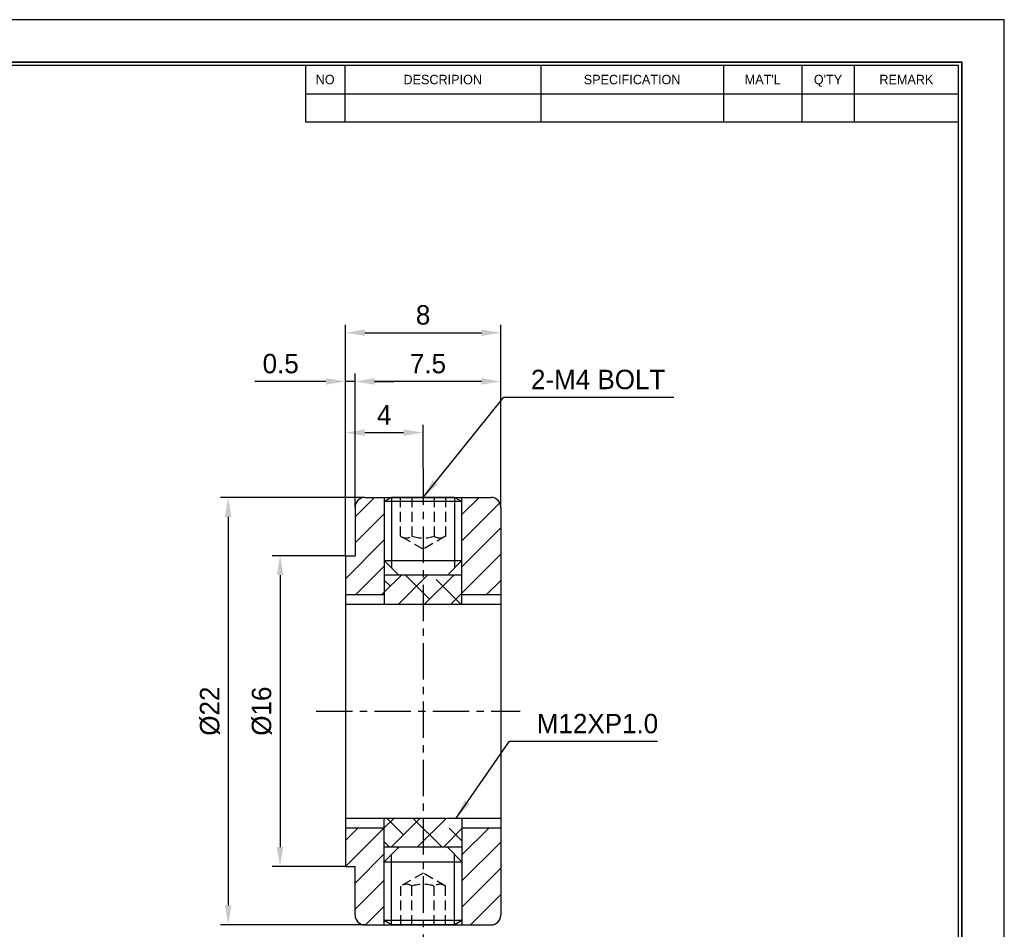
# Model space of a CAD drawing. Header units: millimetres. Extents: x -29 to 5648, y -387 to 3949.
# Tile 2 of 4: x 44 to 95, y 30 to 77. Entities that reach past the tile are written whole.
import ezdxf
from ezdxf.enums import TextEntityAlignment as Align

# ---------------------------------------------------------------- set-up
doc = ezdxf.new("R2010")
doc.units = ezdxf.units.MM
doc.linetypes.add('CENTER', pattern=[2, 1.25, -0.25, 0.25, -0.25])
doc.linetypes.add('DASHED', pattern=[0.75, 0.5, -0.25])
doc.layers.get('0').update_dxf_attribs({"linetype": 'CONTINUOUS'})
doc.layers.get('Defpoints').update_dxf_attribs({"linetype": 'CONTINUOUS'})
for name, color, linetype in [('1', 1, 'CENTER'), ('3', 2, 'DASHED'), ('5', 7, 'CONTINUOUS'), ('7', 7, 'CONTINUOUS')]:
    doc.layers.add(name, color=color, linetype=linetype)
doc.dimstyles.new('1', dxfattribs={"dimtxt": 1, "dimasz": 1, "dimexe": 0.4, "dimexo": 0, "dimgap": 0.4, "dimtad": 1, "dimdec": 3, "dimzin": 11, "dimdsep": 46, "dimtxsty": 'Standard', "dimcen": 0, "dimclrd": 5, "dimclre": 5, "dimclrt": 3, "dimadec": 0, "dimazin": 0, "dimtfac": 0.6, "dimtdec": 3, "dimtmove": 0, "dimatfit": 3, "dimfxl": 1.25, "dimtolj": 1, "dimtzin": 11, "dimarcsym": 0})

# ---------------------------------------------------------------- blocks, each defined once
blk = doc.blocks.new('란표제')
at = {"layer": '7', "color": 0}
for p, q in [((297.0000000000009, 210), (0, 210)), ((297.0000000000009, 0), (297.0000000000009, 210))]:
    blk.add_line(p, q, dxfattribs=at)
at = {"layer": '7'}
for p, q in [((190.0000000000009, 203), (190.0000000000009, 194.3359999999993)), ((196.0000000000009, 203), (196.0000000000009, 194.3359999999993)), ((226.0000000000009, 203), (226.0000000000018, 194.3359999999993)), ((254.0000000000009, 203), (254.0000000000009, 194.3359999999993)), ((266.0000000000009, 203), (266.0000000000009, 194.3359999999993)), ((274.0000000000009, 203), (274, 194.3359999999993)), ((190.0000000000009, 198.6679999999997), (290.0000000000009, 198.6679999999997)), ((190.0000000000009, 194.3359999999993), (290.0000000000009, 194.3359999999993))]:
    blk.add_line(p, q, dxfattribs=at)
at = {"layer": '7', "const_width": 0.25}
blk.add_lwpolyline([(290.5000000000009, 6.5), (290.5000000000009, 203.5), (10, 203.5), (10, 6.5)], close=True, dxfattribs=at)
at = {"layer": '7'}
blk.add_lwpolyline([(290.0000000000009, 7), (290.0000000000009, 203), (10.5, 203), (10.5, 7)], close=True, dxfattribs=at)
at = {"layer": '5', "ltscale": 0.5}
for tag, p, height in [('TITLE', (237.1657184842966, 24.40589700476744), 2.5), ('도번', (251.1811757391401, 15.64243272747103), 2.5), ('SCALE', (253.7810780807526, 9.552501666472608), 1.2), ('DATE', (277.0199167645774, 9.511328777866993), 1.2)]:
    blk.add_attdef(tag, p, '', height=height, dxfattribs=at)
at = {"layer": '7'}
for s, p in [('NO', (193.0000000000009, 200.8340000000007)), ('DESCRIPION', (211.0000000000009, 200.8340000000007)), ('SPECIFICATION', (240.0000000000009, 200.8340000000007)), ("MAT'L", (260.0000000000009, 200.8340000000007)), ("Q'TY", (270.0000000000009, 200.8340000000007)), ('REMARK', (282.0000000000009, 200.8340000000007))]:
    blk.add_text(s, height=1.444, dxfattribs=at).set_placement(p, align=Align.MIDDLE_CENTER)
for tag, p in [('필렛', (179.2500000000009, 10.89999999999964)), ('모따기', (179.2500000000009, 8.299999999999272))]:
    blk.add_attdef(tag, text='', height=1.15, dxfattribs=at).set_placement(p, align=Align.MIDDLE_LEFT)
blk = doc.blocks.new('*D2169')
at = {"color": 5, "lineweight": -2, "ltscale": 5}
for p, q in [((60.60140753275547, 49.59404954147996), (60.60140753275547, 56.32821012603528)), ((64.60140753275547, 54.09404954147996), (64.60140753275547, 56.32821012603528)), ((61.60140753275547, 55.92821012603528), (63.60140753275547, 55.92821012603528))]:
    blk.add_line(p, q, dxfattribs=at)
at = {"color": 5}
for points in [[(61.60140753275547, 56.09487679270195), (61.60140753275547, 55.76154345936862), (60.60140753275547, 55.92821012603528)], [(63.60140753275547, 55.76154345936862), (63.60140753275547, 56.09487679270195), (64.60140753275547, 55.92821012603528)]]:
    blk.add_solid(points, dxfattribs=at)
at = {"layer": 'Defpoints', "color": 0}
for p in [(64.60140753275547, 55.92821012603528), (64.60140753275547, 54.09404954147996), (60.60140753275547, 49.59404954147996)]:
    blk.add_point(p, dxfattribs=at)
at = {"color": 3, "insert": (62.60140753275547, 56.84152570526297), "char_height": 1, "attachment_point": 5}
blk.add_mtext('\\A1;4', dxfattribs=at)
blk = doc.blocks.new('*D2170')
at = {"color": 5, "lineweight": -2, "ltscale": 5}
for p, q in [((60.60140753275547, 49.59404954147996), (60.60140753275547, 58.96237439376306)), ((61.10140753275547, 52.09404954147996), (61.10140753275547, 58.96237439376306)), ((59.60140753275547, 58.56237439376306), (55.94654734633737, 58.56237439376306)), ((61.10140753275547, 58.56237439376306), (60.60140753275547, 58.56237439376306)), ((62.10140753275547, 58.56237439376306), (63.10140753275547, 58.56237439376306))]:
    blk.add_line(p, q, dxfattribs=at)
at = {"color": 5}
for points in [[(59.60140753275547, 58.3957077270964), (59.60140753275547, 58.72904106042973), (60.60140753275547, 58.56237439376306)], [(62.10140753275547, 58.72904106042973), (62.10140753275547, 58.3957077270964), (61.10140753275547, 58.56237439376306)]]:
    blk.add_solid(points, dxfattribs=at)
at = {"layer": 'Defpoints', "color": 0}
for p in [(60.60140753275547, 58.56237439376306), (61.10140753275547, 52.09404954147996), (60.60140753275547, 49.59404954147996)]:
    blk.add_point(p, dxfattribs=at)
at = {"color": 3, "insert": (57.27397743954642, 59.47502419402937), "char_height": 1, "attachment_point": 5}
blk.add_mtext('\\A1;0.5', dxfattribs=at)
blk = doc.blocks.new('*D2171')
at = {"color": 5, "lineweight": -2, "ltscale": 5}
for p, q in [((60.60140753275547, 49.59404954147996), (60.60140753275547, 61.46858711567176)), ((68.60140753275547, 52.09404954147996), (68.60140753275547, 61.46858711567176)), ((61.60140753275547, 61.06858711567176), (67.60140753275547, 61.06858711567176))]:
    blk.add_line(p, q, dxfattribs=at)
at = {"color": 5}
for points in [[(61.60140753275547, 61.23525378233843), (61.60140753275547, 60.9019204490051), (60.60140753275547, 61.06858711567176)], [(67.60140753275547, 60.9019204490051), (67.60140753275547, 61.23525378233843), (68.60140753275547, 61.06858711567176)]]:
    blk.add_solid(points, dxfattribs=at)
at = {"layer": 'Defpoints', "color": 0}
for p in [(68.60140753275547, 61.06858711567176), (68.60140753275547, 52.09404954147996), (60.60140753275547, 49.59404954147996)]:
    blk.add_point(p, dxfattribs=at)
at = {"color": 3, "insert": (64.60140753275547, 61.98123691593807), "char_height": 1, "attachment_point": 5}
blk.add_mtext('\\A1;8', dxfattribs=at)
blk = doc.blocks.new('*D2172')
at = {"color": 5, "lineweight": -2}
for p, q in [((61.10140753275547, 52.09404954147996), (61.10140753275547, 58.96237439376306)), ((68.60140753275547, 52.09404954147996), (68.60140753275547, 58.96237439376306)), ((67.60140753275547, 58.56237439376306), (62.10140753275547, 58.56237439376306))]:
    blk.add_line(p, q, dxfattribs=at)
at = {"color": 5}
for points in [[(62.10140753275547, 58.72904106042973), (62.10140753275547, 58.3957077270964), (61.10140753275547, 58.56237439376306)], [(67.60140753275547, 58.3957077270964), (67.60140753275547, 58.72904106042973), (68.60140753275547, 58.56237439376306)]]:
    blk.add_solid(points, dxfattribs=at)
at = {"layer": 'Defpoints', "color": 0}
for p in [(61.10140753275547, 58.56237439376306), (61.10140753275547, 52.09404954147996), (68.60140753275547, 52.09404954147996)]:
    blk.add_point(p, dxfattribs=at)
at = {"color": 3, "insert": (64.85140753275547, 59.47502419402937), "char_height": 1, "attachment_point": 5}
blk.add_mtext('\\A1;7.5', dxfattribs=at)
blk = doc.blocks.new('*D2173')
at = {"color": 5, "lineweight": -2}
for p, q in [((60.60140753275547, 49.59404954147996), (56.84301509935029, 49.59404954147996)), ((57.24301509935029, 48.59404954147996), (57.24301509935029, 34.59404954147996)), ((60.60140753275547, 33.59404954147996), (56.84301509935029, 33.59404954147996))]:
    blk.add_line(p, q, dxfattribs=at)
at = {"color": 5}
for points in [[(57.40968176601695, 48.59404954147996), (57.07634843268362, 48.59404954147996), (57.24301509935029, 49.59404954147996)], [(57.07634843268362, 34.59404954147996), (57.40968176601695, 34.59404954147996), (57.24301509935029, 33.59404954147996)]]:
    blk.add_solid(points, dxfattribs=at)
at = {"layer": 'Defpoints', "color": 0}
for p in [(60.60140753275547, 49.59404954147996), (57.24301509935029, 33.59404954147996), (60.60140753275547, 33.59404954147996)]:
    blk.add_point(p, dxfattribs=at)
at = {"color": 3, "insert": (56.30439991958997, 41.59404954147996), "char_height": 1, "attachment_point": 5, "rotation": 90}
blk.add_mtext('\\A1;%%C16', dxfattribs=at)
blk = doc.blocks.new('*D2174')
at = {"color": 5, "lineweight": -2}
for p, q in [((61.60140753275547, 52.59404954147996), (54.17274899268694, 52.59404954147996)), ((54.57274899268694, 51.59404954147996), (54.57274899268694, 31.59404954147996)), ((61.60140753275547, 30.59404954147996), (54.17274899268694, 30.59404954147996))]:
    blk.add_line(p, q, dxfattribs=at)
at = {"color": 5}
for points in [[(54.7394156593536, 51.59404954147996), (54.40608232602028, 51.59404954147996), (54.57274899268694, 52.59404954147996)], [(54.40608232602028, 31.59404954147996), (54.7394156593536, 31.59404954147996), (54.57274899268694, 30.59404954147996)]]:
    blk.add_solid(points, dxfattribs=at)
at = {"layer": 'Defpoints', "color": 0}
for p in [(61.60140753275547, 52.59404954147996), (54.57274899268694, 30.59404954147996), (61.60140753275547, 30.59404954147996)]:
    blk.add_point(p, dxfattribs=at)
at = {"color": 3, "insert": (53.634799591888, 41.59404954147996), "char_height": 1, "attachment_point": 5, "rotation": 90}
blk.add_mtext('\\A1;%%C22', dxfattribs=at)

msp = doc.modelspace()

# ---------------------------------------------------------------- hatches: boundary and pattern name
at = {"transparency": 33554687}
h = msp.add_hatch(dxfattribs=at)
h.set_pattern_fill('ANSI31', color=5, scale=0.3, style=0)
h.set_pattern_definition([(45, (-335.1348841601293, -1333.360439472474), (-0.6735192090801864, 0.6735192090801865), [])])
h.paths.add_polyline_path([(68.60140753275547, 52.09404954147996, 0.4142135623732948), (68.10140753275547, 52.59404954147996), (66.60140753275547, 52.59404954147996), (66.60140753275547, 52.37529949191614), (66.60140753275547, 49.34404954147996), (66.60140753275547, 48.59404954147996), (66.60140753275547, 47.59404954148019), (68.60140753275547, 47.59404954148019)])
h.paths.add_polyline_path([(61.60140753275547, 52.59404954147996, 0.4142135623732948), (61.10140753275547, 52.09404954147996), (61.10140753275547, 49.59404954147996), (60.60140753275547, 49.59404954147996), (60.60140753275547, 47.59404954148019), (62.60140753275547, 47.59404954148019), (62.60140753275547, 48.59404954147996), (62.60140753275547, 49.34404954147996), (62.60140753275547, 52.37529949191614), (62.60140753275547, 52.59404954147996)])
h.paths.add_polyline_path([(62.60140753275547, 34.59404954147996), (62.60140753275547, 35.59404954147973), (60.60140753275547, 35.59404954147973), (60.60140753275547, 33.59404954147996), (61.10140753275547, 33.59404954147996), (61.10140753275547, 31.09404954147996, 0.414213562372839), (61.60140753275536, 30.59404954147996), (62.60140753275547, 30.59404954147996), (62.60140753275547, 30.81279959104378), (62.60140753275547, 33.84404954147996)])
h.paths.add_polyline_path([(66.60140753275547, 30.81279959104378), (66.60140753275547, 30.59404954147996), (68.10140753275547, 30.59404954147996, 0.4142135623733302), (68.60140753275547, 31.09404954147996), (68.60140753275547, 35.59404954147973), (66.60140753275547, 35.59404954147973), (66.60140753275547, 34.59404954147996), (66.60140753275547, 33.84404954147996)])
h = msp.add_hatch(dxfattribs=at)
h.set_pattern_fill('ANSI38', color=5, scale=0.3, style=0)
h.set_pattern_definition([(45, (-335.1348841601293, -1333.360439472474), (-0.6735192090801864, 0.6735192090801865), []), (135, (-335.1348841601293, -1333.360439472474), (-2.020557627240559, 0.6735192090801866), [2.38125, -1.42875])])
h.paths.add_polyline_path([(63.35140753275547, 48.59404954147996), (62.60140753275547, 48.59404954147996), (62.60140753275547, 47.59404954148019), (62.60140753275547, 47.09404954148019), (64.60140753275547, 47.09404954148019), (64.60140753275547, 48.59404954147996)])
h.paths.add_polyline_path([(64.60140753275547, 48.59404954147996), (64.60140753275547, 47.09404954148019), (66.60140753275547, 47.09404954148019), (66.60140753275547, 47.59404954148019), (66.60140753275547, 48.59404954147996), (65.85140753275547, 48.59404954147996)])
h.paths.add_polyline_path([(62.60140753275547, 36.09404954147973), (62.60140753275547, 35.59404954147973), (62.60140753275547, 34.59404954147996), (63.35140753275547, 34.59404954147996), (64.60140753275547, 34.59404954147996), (64.60140753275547, 36.09404954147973)])
h.paths.add_polyline_path([(66.60140753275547, 36.09404954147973), (64.60140753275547, 36.09404954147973), (64.60140753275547, 34.59404954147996), (65.85140753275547, 34.59404954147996), (66.60140753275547, 34.59404954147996), (66.60140753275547, 35.59404954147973)])

# ---------------------------------------------------------------- linework, layer by layer
at = {"ltscale": 5}
for p, q in [((61.60140753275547, 52.59404954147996), (68.10140753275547, 52.59404954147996)), ((61.10140753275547, 52.09404954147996), (61.10140753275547, 49.59404954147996)), ((68.60140753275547, 52.09404954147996), (68.60140753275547, 31.09404954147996)), ((60.60140753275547, 49.59404954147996), (61.10140753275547, 49.59404954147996)), ((60.60140753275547, 49.59404954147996), (60.60140753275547, 33.59404954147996)), ((60.60140753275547, 33.59404954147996), (61.10140753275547, 33.59404954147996)), ((61.10140753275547, 31.09404954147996), (61.10140753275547, 33.59404954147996)), ((61.60140753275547, 30.59404954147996), (68.10140753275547, 30.59404954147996))]:
    msp.add_line(p, q, dxfattribs=at)
for p, q in [((62.9802937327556, 52.59404954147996), (62.60140753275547, 52.37529949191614)), ((62.60140753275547, 52.59404954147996), (62.60140753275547, 47.09404954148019)), ((66.60140753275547, 52.37529949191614), (62.60140753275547, 52.37529949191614)), ((66.22252133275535, 52.59404954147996), (62.9802937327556, 52.59404954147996)), ((62.9802937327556, 52.59404954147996), (62.9802937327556, 48.96516334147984)), ((66.60140753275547, 52.37529949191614), (66.22252133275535, 52.59404954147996)), ((66.22252133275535, 52.59404954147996), (66.22252133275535, 48.96516334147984)), ((66.60140753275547, 47.09404954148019), (66.60140753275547, 52.59404954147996)), ((62.60140753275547, 49.34404954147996), (66.60140753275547, 49.34404954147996)), ((63.35140753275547, 48.59404954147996), (62.60140753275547, 49.34404954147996)), ((66.60140753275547, 49.34404954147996), (65.85140753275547, 48.59404954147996)), ((66.60140753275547, 48.59404954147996), (62.60140753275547, 48.59404954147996)), ((60.60140753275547, 47.09404954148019), (68.60140753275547, 47.09404954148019)), ((60.60140753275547, 36.09404954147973), (68.60140753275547, 36.09404954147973)), ((62.60140753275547, 30.59404954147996), (62.60140753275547, 36.09404954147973)), ((66.60140753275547, 36.09404954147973), (66.60140753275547, 30.59404954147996)), ((66.60140753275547, 34.59404954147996), (62.60140753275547, 34.59404954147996)), ((63.35140753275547, 34.59404954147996), (62.60140753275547, 33.84404954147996)), ((66.60140753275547, 33.84404954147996), (65.85140753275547, 34.59404954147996)), ((62.9802937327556, 30.59404954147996), (62.9802937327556, 34.22293574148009)), ((66.22252133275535, 30.59404954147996), (66.22252133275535, 34.22293574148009)), ((62.60140753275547, 33.84404954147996), (66.60140753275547, 33.84404954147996)), ((62.9802937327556, 30.59404954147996), (62.60140753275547, 30.81279959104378)), ((66.60140753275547, 30.81279959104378), (62.60140753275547, 30.81279959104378)), ((66.22252133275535, 30.59404954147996), (62.9802937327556, 30.59404954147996)), ((66.60140753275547, 30.81279959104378), (66.22252133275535, 30.59404954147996))]:
    msp.add_line(p, q)
at = {"color": 5}
for p, q in [((60.60140753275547, 47.59404954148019), (62.60140753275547, 47.59404954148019)), ((66.60140753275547, 47.59404954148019), (68.60140753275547, 47.59404954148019)), ((60.60140753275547, 35.59404954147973), (62.60140753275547, 35.59404954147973)), ((66.60140753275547, 35.59404954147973), (68.60140753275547, 35.59404954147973))]:
    msp.add_line(p, q, dxfattribs=at)
at = {"ltscale": 5}
for centre, start, end in [((61.60140753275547, 52.09404954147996), 90, 180), ((68.10140753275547, 52.09404954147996), 0, 90), ((61.60140753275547, 31.09404954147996), 180, 270), ((68.10140753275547, 31.09404954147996), 270, 0)]:
    msp.add_arc(centre, 0.5, start, end, dxfattribs=at)
at = {"layer": '1', "ltscale": 1.5}
for p, q in [((64.60140753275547, 54.09404954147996), (64.60140753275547, 29.09404954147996)), ((59.10140753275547, 41.59404954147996), (69.60140753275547, 41.59404954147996))]:
    msp.add_line(p, q, dxfattribs=at)
at = {"layer": '3'}
for p, q in [((63.44668753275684, 50.59404954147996), (63.44668753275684, 52.59404954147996)), ((64.0240075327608, 52.59404954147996), (64.0240075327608, 50.59404954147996)), ((65.17880753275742, 52.59404954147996), (65.17880753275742, 50.59404954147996)), ((65.75612753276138, 52.59404954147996), (65.75612753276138, 50.59404954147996)), ((64.60140753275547, 49.92737163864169), (63.44668753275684, 50.59404954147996)), ((65.75612753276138, 50.59404954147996), (64.60140753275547, 49.92737163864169)), ((64.60140753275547, 33.26072744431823), (63.44668753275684, 32.59404954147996)), ((65.75612753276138, 32.59404954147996), (64.60140753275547, 33.26072744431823)), ((63.44668753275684, 32.59404954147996), (63.44668753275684, 30.59404954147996)), ((64.0240075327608, 30.59404954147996), (64.0240075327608, 32.59404954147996)), ((65.17880753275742, 30.59404954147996), (65.17880753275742, 32.59404954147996)), ((65.75612753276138, 30.59404954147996), (65.75612753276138, 32.59404954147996))]:
    msp.add_line(p, q, dxfattribs=at)
for centre, radius, start, end in [((63.73534753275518, 51.01578448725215), 0.5110625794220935, 235.6099853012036, 304.3900146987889), ((64.60140753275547, 52.50888876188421), 2, 253.2198570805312, 286.7801429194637), ((65.46746753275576, 51.01578448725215), 0.5110625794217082, 235.6099853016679, 304.3900146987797), ((63.73534753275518, 32.17231459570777), 0.5110625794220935, 55.60998530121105, 124.3900146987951), ((64.60140753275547, 30.67921032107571), 2, 73.21985708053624, 106.7801429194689), ((65.46746753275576, 32.17231459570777), 0.5110625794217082, 55.60998530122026, 124.3900146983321)]:
    msp.add_arc(centre, radius, start, end, dxfattribs=at)

# ---------------------------------------------------------------- block references
at = {"ltscale": 5, "xscale": 0.33599972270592, "yscale": 0.33599972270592, "zscale": 0.33599972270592}
msp.add_blockref('란표제', (-5.283875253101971, 6.619021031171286), dxfattribs=at)

# ---------------------------------------------------------------- texts
at = {"color": 3, "char_height": 1, "attachment_point": 7}
for s, insert in [('2-M4 BOLT', (70.15385578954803, 58.14907102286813)), ('M12XP1.0', (70.4529329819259, 40.44136040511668))]:
    msp.add_mtext(s, dxfattribs=dict(at, insert=insert))

# ---------------------------------------------------------------- dimensions: what is measured, and where the dimension line sits
at = {"ltscale": 5}
for base, p1, p2, picture, middle in [((68.60140753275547, 61.06858711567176), (60.60140753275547, 49.59404954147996), (68.60140753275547, 52.09404954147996), '*D2171', (64.60140753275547, 61.98123691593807)), ((60.60140753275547, 58.56237439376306), (61.10140753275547, 52.09404954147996), (60.60140753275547, 49.59404954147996), '*D2170', (57.27397743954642, 59.47502419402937)), ((64.60140753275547, 55.92821012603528), (60.60140753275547, 49.59404954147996), (64.60140753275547, 54.09404954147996), '*D2169', (62.60140753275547, 56.84152570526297))]:
    dim = msp.add_linear_dim(base=base, p1=p1, p2=p2, angle=180, dimstyle='1', dxfattribs=at)
    dim.commit()
    dim.dimension.update_dxf_attribs({"geometry": picture, "text_midpoint": middle})
dim = msp.add_linear_dim(base=(61.10140753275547, 58.56237439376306), p1=(68.60140753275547, 52.09404954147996), p2=(61.10140753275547, 52.09404954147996), angle=180, dimstyle='1')
dim.commit()
dim.dimension.update_dxf_attribs({"geometry": '*D2172', "text_midpoint": (64.85140753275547, 59.47502419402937)})
for base, p1, p2, picture, middle in [((54.57274899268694, 30.59404954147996), (61.60140753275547, 52.59404954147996), (61.60140753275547, 30.59404954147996), '*D2174', (53.634799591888, 41.59404954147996)), ((57.24301509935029, 33.59404954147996), (60.60140753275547, 49.59404954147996), (60.60140753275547, 33.59404954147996), '*D2173', (56.30439991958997, 41.59404954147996))]:
    dim = msp.add_linear_dim(base=base, p1=p1, p2=p2, angle=90, text='%%C<>', dimstyle='1')
    dim.commit()
    dim.dimension.update_dxf_attribs({"geometry": picture, "text_midpoint": middle})

# ---------------------------------------------------------------- leaders
at = {"annotation_type": 0, "has_hookline": 1, "hookline_direction": 0}
for points, text_width in [([(64.60140753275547, 52.59404954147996), (68.75385578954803, 57.74907102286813), (69.75385578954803, 57.74907102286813)], 7.350199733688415), ([(66.301195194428, 36.09404954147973), (69.05293298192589, 40.04136040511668), (70.05293298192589, 40.04136040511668)], 6.203728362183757)]:
    msp.add_leader(points, dimstyle='1', dxfattribs=dict(at, text_width=text_width))

doc.saveas('drawing.dxf')
